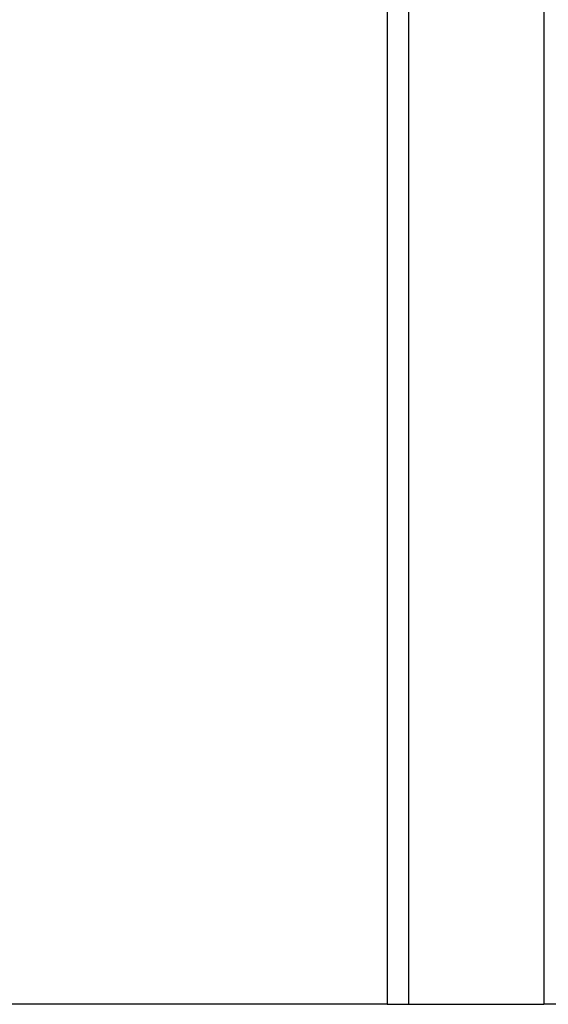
# Model space of a CAD drawing. Header units: millimetres. Extents: x 0 to 420, y 0 to 297.
# Tile 87 of 104: x 298.02 to 301.44, y 199.15 to 205.52. Entities that reach past the tile are written whole.
import ezdxf

# ---------------------------------------------------------------- set-up
doc = ezdxf.new("R2010")
doc.units = ezdxf.units.MM

msp = doc.modelspace()

# ---------------------------------------------------------------- linework, layer by layer
at = {"color": 7, "linetype": 'Continuous', "lineweight": 25}
for p, q in [((300.39558, 234.5152), (300.39558, 199.1477)), ((300.53374, 234.5152), (300.53374, 199.1477)), ((301.40964, 234.5152), (301.40964, 199.1477)), ((300.39558, 199.1477), (294.62073, 199.1477)), ((300.39558, 199.1477), (300.53374, 199.1477)), ((300.53374, 199.1477), (301.40964, 199.1477)), ((301.86831, 199.1477), (301.40964, 199.1477))]:
    msp.add_line(p, q, dxfattribs=at)

doc.saveas('drawing.dxf')
